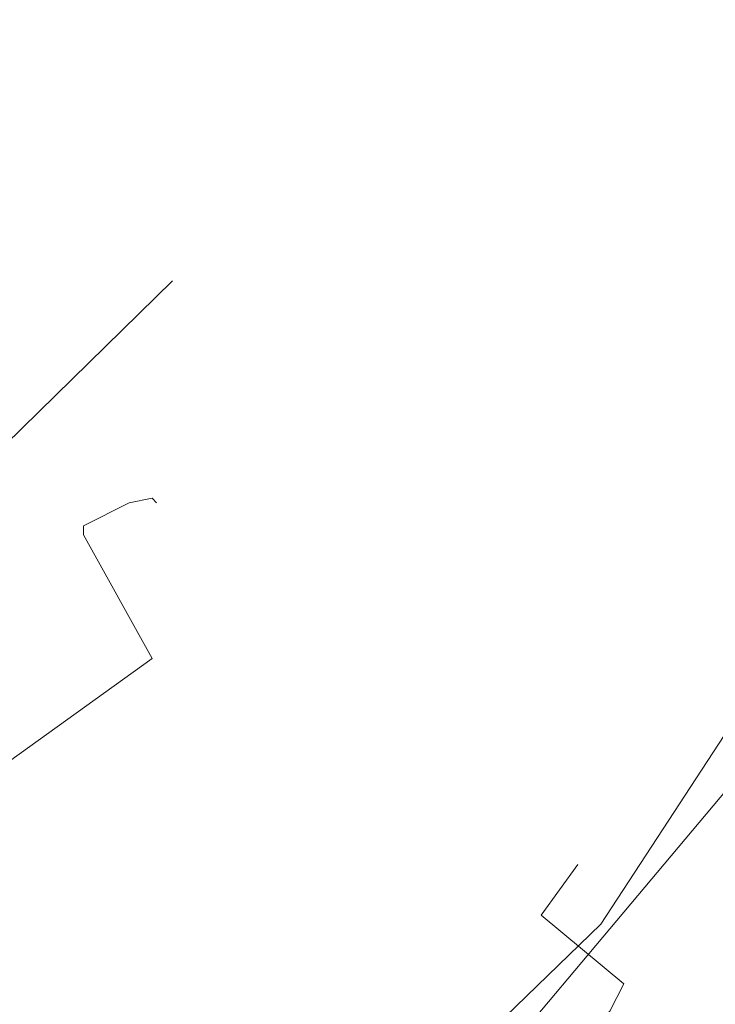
# Model space of a CAD drawing. Header units: metres. Extents: x 92810 to 93633, y 464687 to 465459.
# Tile 21 of 256: x 93101 to 93111, y 464794 to 464809. Entities that reach past the tile are written whole.
import ezdxf

# ---------------------------------------------------------------- set-up
doc = ezdxf.new("R2010")
doc.units = ezdxf.units.M
for name, color, linetype, lineweight, transparency in [('B-OI-KL-DATA_KPN-G', 90, 'SI_B_DATA_KPN', 18, 0.4), ('B-OI-KL-DATA_ZIGGO BV-G', 90, 'SI_B_DATA_ZIGGO', 18, 0.4), ('B-OI-KL-GAS_LD_LIANDER-G', 30, 'SI_B_GAS_LD_LIANDER', 18, 0.4)]:
    doc.layers.add(name, color=color, linetype=linetype, lineweight=lineweight, transparency=transparency)
doc.styles.get("Standard").update_dxf_attribs({"font": 'isocp.shx'})
doc.linetypes.add('SI_B_DATA_KPN', pattern='A,5,-2,["KPN",Standard,S=1.5,R=0,X=-0.51,Y=-0.75],-8', length=15)
doc.linetypes.add('SI_B_DATA_ZIGGO', pattern='A,5,-2,["ZIGGO",Standard,S=1.5,R=0,X=-0.51,Y=-0.75],-9', length=16)
doc.linetypes.add('SI_B_GAS_LD_LIANDER', pattern='A,5,-2,["LI-G-LD",Standard,S=1.5,R=0,X=-0.51,Y=-0.75],-11', length=18)

msp = doc.modelspace()

# ---------------------------------------------------------------- linework, layer by layer
at = {"layer": 'B-OI-KL-DATA_KPN-G', "flags": 128}
for points in [[(93102.893, 464788.393), (93109.679, 464794.964), (93114.679, 464802.607), (93115.036, 464803.036), (93126.464, 464818.321), (93126.964, 464818.893), (93133.179, 464826.464), (93134.321, 464827.75), (93139.536, 464833.821), (93145.107, 464842.179), (93153.679, 464847.75), (93153.964, 464847.821), (93154.036, 464847.75)], [(93096.321, 464794.536), (93102.679, 464799.107), (93101.607, 464801.036), (93101.607, 464801.179), (93102.321, 464801.536), (93102.679, 464801.607), (93102.75, 464801.536)]]:
    msp.add_lwpolyline(points, dxfattribs=at)
at = {"layer": 'B-OI-KL-DATA_ZIGGO BV-G', "flags": 128}
for points in [[(93160.957, 464840.743), (93159.617, 464838.953), (93154.807, 464841.188), (93124.519, 464812.389), (93103.919, 464787.865)], [(93094.904, 464797.074), (93103, 464805)]]:
    msp.add_lwpolyline(points, dxfattribs=at)
at = {"layer": 'B-OI-KL-GAS_LD_LIANDER-G', "flags": 128}
msp.add_lwpolyline([(93109.321, 464795.893), (93108.75, 464795.107), (93110.036, 464794.036), (93109.821, 464793.607), (93109.464, 464793.25), (93105.821, 464789.107)], dxfattribs=at)

doc.saveas('drawing.dxf')
